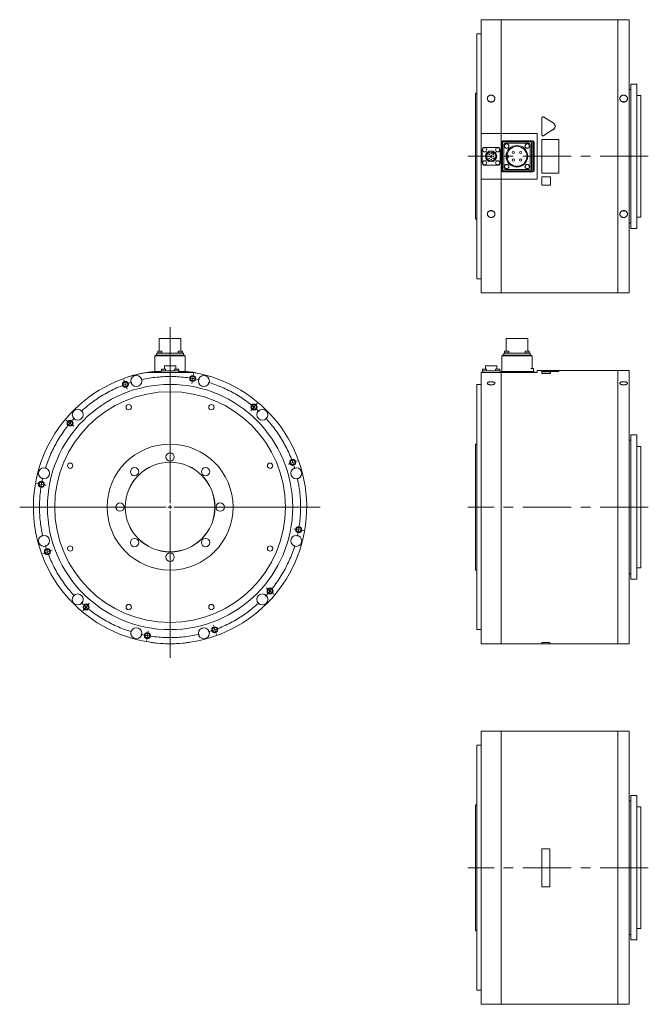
# Model space of a CAD drawing. Header units: millimetres. Extents: x 150 to 1959, y 73 to 1394.
# Tile 1 of 4: x 150 to 978, y 73 to 1370. Entities that reach past the tile are written whole.
import ezdxf

# ---------------------------------------------------------------- set-up
doc = ezdxf.new("R2010")
doc.units = ezdxf.units.MM
doc.header["$LTSCALE"] = 5
doc.linetypes.add('CENTERX2', pattern=[20.32, 12.7, -2.54, 2.54, -2.54])

# ---------------------------------------------------------------- blocks, each defined once
blk = doc.blocks.new('SW_CENTERMARKSYMBOL_3')
at = {"color": 6, "linetype": 'Continuous', "lineweight": 0}
for p, q in [((89.6, 12.7), (89.8, 14.2)), ((-1.7, 4.7), (-2.2, 6.1)), ((0, 0), (-0.9, 2.3)), ((0, 0), (0.9, -2.3)), ((87.8, 2.8), (87.6, 1.4)), ((88.7, 7.8), (88.3, 5.3)), ((88.7, 7.8), (89.1, 10.2)), ((1.7, -4.7), (2.2, -6.1)), ((172.6, -26), (173.6, -24.9)), ((166.2, -33.7), (165.2, -34.8)), ((169.4, -29.9), (167.8, -31.8)), ((169.4, -29.9), (171, -28)), ((-76.8, -47.9), (-77.9, -46.9)), ((-72.9, -51.1), (-74.8, -49.5)), ((-72.9, -51.1), (-71, -52.7)), ((-69.1, -54.3), (-68, -55.2)), ((220.5, -102.8), (218.1, -103.7)), ((220.5, -102.8), (222.8, -101.9)), ((225.2, -101.1), (226.6, -100.6)), ((215.8, -104.5), (214.3, -105)), ((-115.5, -130.9), (-117, -130.6)), ((-110.6, -131.8), (-113, -131.3)), ((-110.6, -131.8), (-108.1, -132.2)), ((-105.6, -132.6), (-104.2, -132.9)), ((223.3, -190.6), (221.8, -190.4)), ((228.2, -191.5), (225.8, -191.1)), ((228.2, -191.5), (230.7, -191.9)), ((233.1, -192.4), (234.6, -192.6)), ((-102.8, -220.5), (-105.1, -221.3)), ((-102.8, -220.5), (-100.5, -219.6)), ((-98.1, -218.7), (-96.7, -218.2)), ((-107.5, -222.2), (-108.9, -222.7)), ((186.8, -269), (185.6, -268)), ((190.6, -272.2), (188.7, -270.6)), ((190.6, -272.2), (192.5, -273.8)), ((194.4, -275.4), (195.6, -276.4)), ((-54.9, -297.2), (-55.9, -298.4)), ((-51.7, -293.4), (-53.3, -295.3)), ((-51.7, -293.4), (-50.1, -291.5)), ((-48.5, -289.6), (-47.6, -288.4)), ((115.9, -318.6), (115.4, -317.1)), ((117.7, -323.3), (116.8, -320.9)), ((117.7, -323.3), (118.5, -325.6)), ((28.1, -335.9), (27.8, -337.4)), ((29, -331), (28.5, -333.5)), ((29, -331), (29.4, -328.6)), ((29.8, -326.1), (30.1, -324.6)), ((119.4, -328), (119.9, -329.4))]:
    blk.add_line(p, q, dxfattribs=at)
for start, end in [(109.1672, 110), (80, 80.8328), (79.1672, 80), (110, 110.8328), (50, 50.8328), (49.1672, 50), (140, 140.8328), (139.1672, 140), (20, 20.8328), (19.1672, 20), (169.1672, 170), (170, 170.8328), (349.1672, 350), (350, 350.8328), (199.1672, 200), (200, 200.8328), (319.1672, 320), (320, 320.8328), (229.1672, 230), (230, 230.8328), (289.1672, 290), (290, 290.8328), (259.1672, 260), (260, 260.8328)]:
    blk.add_arc((58.8, -161.6), 172, start, end, dxfattribs=at)
at = {"color": 6, "linetype": 'CENTERX2', "lineweight": 0}
for start, end in [(81.6656, 108.3344), (51.6656, 78.3344), (111.6656, 138.3344), (21.6656, 48.3344), (141.6656, 168.3344), (351.6656, 18.3344), (171.6656, 198.3344), (321.6656, 348.3344), (201.6656, 228.3344), (291.6656, 318.3344), (231.6656, 258.3344), (261.6656, 288.3344)]:
    blk.add_arc((58.8, -161.6), 172, start, end, dxfattribs=at)
blk = doc.blocks.new('SW_CENTERMARKSYMBOL_4')
at = {"color": 6, "linetype": 'Continuous', "lineweight": 0}
for p, q in [((0, 5), (0, 237.2)), ((-5, 0), (-198.1, 0)), ((0, 0), (-2.5, 0)), ((0, 0), (0, 2.5)), ((0, 0), (0, -2.5)), ((0, 0), (2.5, 0)), ((5, 0), (197.7, 0)), ((0, -5), (0, -198.5))]:
    blk.add_line(p, q, dxfattribs=at)

msp = doc.modelspace()

# ---------------------------------------------------------------- linework, layer by layer
at = {"color": 7, "linetype": 'Continuous', "lineweight": 15}
for p, q in [((783.8, 1370.4), (757.8, 1370.4)), ((757.8, 1370.4), (757.8, 1220.3)), ((783.8, 1370.4), (783.8, 1220.3)), ((783.9, 1369.4), (783.8, 1369.4)), ((937.7, 1370.4), (783.9, 1370.4)), ((783.9, 1220.3), (783.9, 1370.4)), ((937.7, 1370.4), (937.7, 1010.4)), ((937.8, 1369.4), (937.7, 1369.4)), ((952.8, 1370.4), (937.8, 1370.4)), ((937.8, 1010.4), (937.8, 1370.4)), ((952.8, 1370.4), (952.8, 1010.4)), ((757.8, 1351.9), (751.8, 1351.9)), ((751.8, 1351.9), (751.8, 1028.9)), ((962.8, 1285.4), (954.8, 1285.4)), ((954.8, 1285.4), (954.8, 1095.4)), ((962.8, 1285.4), (962.8, 1095.4)), ((751.8, 1273.4), (750.3, 1273.4)), ((750.3, 1273.4), (750.3, 1107.4)), ((954.8, 1278.4), (952.8, 1278.4)), ((967.8, 1270.4), (962.8, 1270.4)), ((967.8, 1270.4), (967.8, 1110.4)), ((837.8, 1218.6), (837.8, 1241.2)), ((783.8, 1220.3), (757.8, 1220.3)), ((757.8, 1220.3), (757.8, 1160.5)), ((783.8, 1220.3), (783.8, 1160.5)), ((783.9, 1220.2), (783.8, 1220.2)), ((831.3, 1220.3), (783.9, 1220.3)), ((783.9, 1160.5), (783.9, 1220.3)), ((831.3, 1160.5), (831.3, 1220.3)), ((784.3, 1209), (784.3, 1171.8)), ((784.8, 1208.5), (784.8, 1172.3)), ((785.8, 1207.5), (785.8, 1173.3)), ((825.4, 1210.9), (786.2, 1210.9)), ((822.9, 1210.4), (786.7, 1210.4)), ((821.9, 1209.4), (787.7, 1209.4)), ((820.4, 1207.8), (789.3, 1207.8)), ((824.9, 1210.4), (822.9, 1210.4)), ((823.8, 1173.3), (823.8, 1207.5)), ((824.8, 1172.3), (824.8, 1208.5)), ((826.8, 1172.3), (826.8, 1208.5)), ((827.3, 1171.8), (827.3, 1209)), ((837.8, 1218.6), (837.8, 1218.6)), ((837.8, 1212.4), (859.8, 1212.4)), ((837.8, 1168.4), (837.8, 1212.4)), ((859.8, 1212.4), (859.8, 1168.4)), ((759.1, 1199.3), (759.1, 1181.5)), ((779.7, 1202.1), (761.9, 1202.1)), ((772.7, 1196.1), (772.4, 1195.5)), ((772.4, 1195.5), (774.4, 1194.3)), ((774.4, 1194.3), (774.8, 1194.9)), ((782.5, 1181.5), (782.5, 1199.3)), ((787.4, 1206), (787.4, 1174.8)), ((822.3, 1174.8), (822.3, 1206)), ((764.9, 1191.6), (765.6, 1191.6)), ((764.9, 1189.2), (765.6, 1189.2)), ((765.6, 1189.2), (765.6, 1191.6)), ((774.7, 1186.8), (775.9, 1188.8)), ((775.3, 1186.4), (774.7, 1186.8)), ((775.9, 1188.8), (776.5, 1188.5)), ((793.3, 1192.1), (791.7, 1192.1)), ((791.7, 1188.6), (793.3, 1188.6)), ((793.3, 1188.6), (793.3, 1192.1)), ((761.9, 1178.7), (779.7, 1178.7)), ((786.2, 1169.9), (825.4, 1169.9)), ((786.7, 1170.4), (822.9, 1170.4)), ((787.7, 1171.4), (821.9, 1171.4)), ((789.3, 1172.9), (820.4, 1172.9)), ((822.9, 1170.4), (824.9, 1170.4)), ((859.8, 1168.4), (837.8, 1168.4)), ((757.8, 1160.5), (783.8, 1160.5)), ((757.8, 1160.5), (757.8, 1010.4)), ((783.8, 1160.6), (783.9, 1160.6)), ((783.8, 1160.5), (783.8, 1010.4)), ((783.9, 1010.4), (783.9, 1160.5)), ((783.9, 1160.5), (831.3, 1160.5)), ((837.8, 1163.4), (848.8, 1163.4)), ((837.8, 1163.4), (848.8, 1163.4)), ((837.8, 1152.4), (837.8, 1163.4)), ((837.8, 1163.4), (837.8, 1163.4)), ((848.8, 1163.4), (848.8, 1152.4)), ((848.8, 1163.4), (848.8, 1163.4)), ((848.8, 1152.4), (837.8, 1152.4)), ((750.3, 1107.4), (751.8, 1107.4)), ((962.8, 1110.4), (967.8, 1110.4)), ((952.8, 1102.4), (954.8, 1102.4)), ((954.8, 1095.4), (962.8, 1095.4)), ((751.8, 1028.9), (757.8, 1028.9)), ((757.8, 1010.4), (783.8, 1010.4)), ((783.8, 1011.4), (783.9, 1011.4)), ((783.9, 1010.4), (937.7, 1010.4)), ((937.7, 1011.4), (937.8, 1011.4)), ((937.8, 1010.4), (952.8, 1010.4)), ((333.6, 950.3), (333.6, 933.6)), ((333.6, 950.3), (362.2, 950.3)), ((362.2, 933.6), (362.2, 950.3)), ((790.5, 950.3), (790.5, 933.6)), ((790.5, 950.3), (819.1, 950.3)), ((819.1, 933.6), (819.1, 950.3)), ((327.9, 906.8), (327.9, 927.5)), ((327.9, 927.5), (329.8, 927.5)), ((328.9, 927.5), (328.9, 928.5)), ((328.9, 928.5), (330.8, 928.5)), ((329.8, 927.5), (366, 927.5)), ((330.5, 928.5), (330.5, 931.2)), ((330.5, 931.2), (332.3, 931.2)), ((330.8, 928.5), (365, 928.5)), ((331.4, 931.6), (331.4, 931.2)), ((331.4, 931.6), (337.4, 931.6)), ((331.7, 933.6), (331.7, 931.6)), ((331.7, 933.6), (337.2, 933.6)), ((332.3, 931.2), (363.5, 931.2)), ((337.2, 931.6), (337.2, 933.6)), ((337.4, 931.2), (337.4, 931.6)), ((358.4, 931.6), (358.4, 931.2)), ((358.4, 931.6), (364.4, 931.6)), ((358.7, 933.6), (358.7, 931.6)), ((358.7, 933.6), (364.2, 933.6)), ((363.5, 931.2), (365.4, 931.2)), ((364.2, 931.6), (364.2, 933.6)), ((364.4, 931.2), (364.4, 931.6)), ((365, 928.5), (366.9, 928.5)), ((365.4, 931.2), (365.4, 928.5)), ((366, 927.5), (367.9, 927.5)), ((366.9, 928.5), (366.9, 927.5)), ((367.9, 927.5), (367.9, 906.8)), ((784.8, 906.8), (784.8, 927.5)), ((784.8, 927.5), (786.7, 927.5)), ((785.8, 927.5), (785.8, 928.5)), ((785.8, 928.5), (787.7, 928.5)), ((786.7, 927.5), (822.9, 927.5)), ((787.4, 928.5), (787.4, 931.2)), ((787.4, 931.2), (789.3, 931.2)), ((787.7, 928.5), (821.9, 928.5)), ((788.3, 931.6), (788.3, 931.2)), ((788.3, 931.6), (794.3, 931.6)), ((788.6, 933.6), (788.6, 931.6)), ((788.6, 933.6), (794.1, 933.6)), ((789.3, 931.2), (820.4, 931.2)), ((794.1, 931.6), (794.1, 933.6)), ((794.3, 931.2), (794.3, 931.6)), ((815.3, 931.6), (815.3, 931.2)), ((815.3, 931.6), (821.3, 931.6)), ((815.6, 933.6), (815.6, 931.6)), ((815.6, 933.6), (821.1, 933.6)), ((820.4, 931.2), (822.3, 931.2)), ((821.1, 931.6), (821.1, 933.6)), ((821.3, 931.2), (821.3, 931.6)), ((821.9, 928.5), (823.8, 928.5)), ((822.3, 931.2), (822.3, 928.5)), ((822.9, 927.5), (824.8, 927.5)), ((823.8, 928.5), (823.8, 927.5)), ((824.8, 927.5), (824.8, 910.8)), ((336.5, 909.8), (336.5, 907.8)), ((336.5, 909.8), (342, 909.8)), ((340.5, 914.3), (340.5, 909.8)), ((340.5, 914.3), (355.3, 914.3)), ((342, 907.8), (342, 909.8)), ((353.8, 909.8), (353.8, 907.8)), ((353.8, 909.8), (359.3, 909.8)), ((355.3, 909.8), (355.3, 914.3)), ((359.3, 907.8), (359.3, 909.8)), ((759.4, 909.8), (759.4, 907.8)), ((759.4, 909.8), (764.9, 909.8)), ((763.4, 914.3), (763.4, 909.8)), ((763.4, 914.3), (778.2, 914.3)), ((764.9, 907.8), (764.9, 909.8)), ((776.7, 909.8), (776.7, 907.8)), ((776.7, 909.8), (782.2, 909.8)), ((778.2, 909.8), (778.2, 914.3)), ((782.2, 907.8), (782.2, 909.8)), ((822.9, 910.8), (824.9, 910.8)), ((824.9, 910.8), (826.8, 910.8)), ((826.8, 910.8), (826.8, 906.8)), ((837.8, 908.3), (831.3, 908.3)), ((831.3, 905.8), (831.3, 908.3)), ((859.8, 908.4), (837.8, 908.4)), ((837.8, 907), (837.8, 908.4)), ((859.8, 908.4), (859.8, 907)), ((937.7, 908.3), (859.8, 908.3)), ((937.7, 908.3), (937.7, 548.3)), ((952.8, 908.3), (937.8, 908.3)), ((937.8, 728.3), (937.8, 908.3)), ((952.8, 908.3), (952.8, 548.3)), ((318, 905.8), (377.8, 905.8)), ((327.9, 907.3), (325.9, 907)), ((325.9, 906.9), (325.9, 907)), ((327.4, 905.8), (327.4, 906.8)), ((327.4, 906.8), (329.3, 906.8)), ((329.3, 906.8), (336.2, 906.8)), ((336.2, 905.8), (336.2, 907.8)), ((336.2, 907.8), (339, 907.8)), ((339, 907.8), (356.8, 907.8)), ((356.8, 907.8), (359.6, 907.8)), ((359.6, 907.8), (359.6, 905.8)), ((359.6, 906.8), (366.5, 906.8)), ((366.5, 906.8), (368.4, 906.8)), ((369.9, 907), (367.9, 907.3)), ((368.4, 906.8), (368.4, 905.8)), ((369.9, 906.9), (369.9, 907)), ((374.9, 906.2), (374.9, 906.3)), ((385.9, 904.2), (385.9, 904.3)), ((757.8, 905.8), (757.8, 548.3)), ((757.8, 905.8), (783.8, 905.8)), ((759.1, 905.8), (759.1, 907.8)), ((759.1, 907.8), (761.9, 907.8)), ((761.9, 907.8), (779.7, 907.8)), ((779.7, 907.8), (782.5, 907.8)), ((782.5, 907.8), (782.5, 905.8)), ((783.8, 905.8), (783.8, 548.3)), ((783.8, 904.8), (783.9, 904.8)), ((783.9, 905.8), (831.3, 905.8)), ((783.9, 548.3), (783.9, 905.8)), ((784.3, 905.8), (784.3, 906.8)), ((784.3, 906.8), (786.2, 906.8)), ((786.2, 906.8), (825.4, 906.8)), ((825.4, 906.8), (827.3, 906.8)), ((827.3, 906.8), (827.3, 905.8)), ((837.8, 906.9), (837.8, 907)), ((859.8, 907), (837.8, 907)), ((859.8, 906.9), (837.8, 906.9)), ((837.8, 906.3), (848.8, 906.3)), ((837.8, 904.3), (837.8, 906.3)), ((837.8, 904.2), (837.8, 904.3)), ((848.8, 904.3), (837.8, 904.3)), ((848.8, 904.2), (837.8, 904.2)), ((848.8, 906.3), (848.8, 904.3)), ((848.8, 904.2), (848.8, 904.3)), ((859.8, 906.9), (859.8, 907)), ((937.8, 907.3), (937.7, 907.3)), ((757.8, 889.8), (751.8, 889.8)), ((751.8, 889.8), (751.8, 566.8)), ((962.8, 823.3), (954.8, 823.3)), ((954.8, 823.3), (954.8, 633.3)), ((962.8, 823.3), (962.8, 633.3)), ((751.8, 811.3), (750.3, 811.3)), ((750.3, 811.3), (750.3, 645.3)), ((954.8, 816.3), (952.8, 816.3)), ((967.8, 808.3), (962.8, 808.3)), ((967.8, 808.3), (967.8, 648.3)), ((937.8, 548.3), (937.8, 728.3)), ((750.3, 645.3), (751.8, 645.3)), ((952.8, 640.3), (954.8, 640.3)), ((962.8, 648.3), (967.8, 648.3)), ((954.8, 633.3), (962.8, 633.3)), ((751.8, 566.8), (757.8, 566.8)), ((322.9, 550), (322.9, 549.9)), ((372.9, 550), (372.9, 549.9)), ((757.8, 548.3), (783.8, 548.3)), ((783.8, 549.3), (783.9, 549.3)), ((783.9, 548.3), (837.8, 548.3)), ((848.3, 550), (837.8, 550)), ((837.8, 550), (837.8, 549.9)), ((837.8, 549.9), (837.8, 548.2)), ((848.3, 549.9), (837.8, 549.9)), ((837.8, 548.2), (848.3, 548.2)), ((848.3, 550), (848.3, 549.9)), ((848.3, 548.2), (848.3, 549.9)), ((848.3, 548.3), (937.7, 548.3)), ((937.7, 549.3), (937.8, 549.3)), ((937.8, 548.3), (952.8, 548.3)), ((783.8, 433.2), (757.8, 433.2)), ((757.8, 433.2), (757.8, 73.2)), ((783.8, 433.2), (783.8, 73.2)), ((783.9, 432.2), (783.8, 432.2)), ((937.7, 433.2), (783.9, 433.2)), ((783.9, 73.2), (783.9, 433.2)), ((937.7, 433.2), (937.7, 73.2)), ((937.8, 432.2), (937.7, 432.2)), ((952.8, 433.2), (937.8, 433.2)), ((937.8, 73.2), (937.8, 433.2)), ((952.8, 433.2), (952.8, 73.2)), ((757.8, 414.7), (751.8, 414.7)), ((751.8, 414.7), (751.8, 91.7)), ((954.8, 341.2), (952.8, 341.2)), ((962.8, 348.2), (954.8, 348.2)), ((954.8, 348.2), (954.8, 158.2)), ((962.8, 348.2), (962.8, 158.2)), ((751.8, 336.2), (750.3, 336.2)), ((750.3, 336.2), (750.3, 170.2)), ((967.8, 333.2), (962.8, 333.2)), ((967.8, 333.2), (967.8, 173.2)), ((848.3, 278.2), (837.8, 278.2)), ((837.8, 278.2), (837.8, 228.2)), ((848.3, 228.2), (848.3, 278.2)), ((837.8, 228.2), (848.3, 228.2)), ((750.3, 170.2), (751.8, 170.2)), ((962.8, 173.2), (967.8, 173.2)), ((952.8, 165.2), (954.8, 165.2)), ((954.8, 158.2), (962.8, 158.2)), ((751.8, 91.7), (757.8, 91.7)), ((757.8, 73.2), (783.8, 73.2)), ((783.8, 74.2), (783.9, 74.2)), ((783.9, 73.2), (937.7, 73.2)), ((937.7, 74.2), (937.8, 74.2)), ((937.8, 73.2), (952.8, 73.2))]:
    msp.add_line(p, q, dxfattribs=at)
at = {"color": 6, "linetype": 'CENTERX2', "lineweight": 0}
for p, q in [((977.8, 1190.4), (740.3, 1190.4)), ((977.8, 728.3), (740.3, 728.3)), ((977.8, 253.2), (740.3, 253.2))]:
    msp.add_line(p, q, dxfattribs=at)
at = {"color": 7, "linetype": 'Continuous', "lineweight": 15, "flags": 128}
for points in [[(839.7, 1242.2), (846.1, 1238.3), (852.6, 1234.3)], [(852.6, 1225.6), (846.1, 1221.6), (839.7, 1217.6)], [(852.6, 1225.5), (846.1, 1221.6), (839.7, 1217.6)], [(769.1, 1118.5), (769.5, 1118.4), (770.8, 1118.2)], [(770.8, 1118.2), (772.2, 1118.4), (772.5, 1118.5)], [(943.6, 1118.5), (944, 1118.4), (945.3, 1118.2)], [(945.3, 1118.2), (946.7, 1118.4), (947, 1118.5)], [(327.9, 907.2), (325.4, 906.9), (318, 905.8)], [(377.8, 905.8), (370.4, 906.9), (367.9, 907.2)]]:
    msp.add_lwpolyline(points, dxfattribs=at)
at = {"color": 7, "linetype": 'Continuous', "lineweight": 15}
for centre, radius in [((791.3, 1203.9), 3), ((791.3, 1203.9), 2.75), ((818.3, 1203.9), 3), ((818.3, 1203.9), 2.75), ((762.2, 1199), 2.75), ((770.8, 1190.4), 7.4), ((770.8, 1190.4), 6), ((768.2, 1193.1), 0.375), ((770.8, 1194.4), 0.375), ((773.5, 1193.1), 0.375), ((779.5, 1199), 2.75), ((804.8, 1190.4), 14.3), ((804.8, 1190.4), 13.2), ((799.9, 1195.4), 1.5), ((809.7, 1195.4), 1.5), ((762.2, 1181.8), 2.75), ((768.2, 1190.4), 0.375), ((768.2, 1187.7), 0.375), ((770.8, 1191.7), 0.375), ((770.8, 1189.1), 0.375), ((770.8, 1186.4), 0.375), ((773.5, 1190.4), 0.375), ((773.5, 1187.7), 0.375), ((779.5, 1181.8), 2.75), ((799.9, 1185.4), 1.5), ((809.7, 1185.4), 1.5), ((791.3, 1176.9), 3), ((791.3, 1176.9), 2.75), ((818.3, 1176.9), 3), ((818.3, 1176.9), 2.75), ((303.4, 894.4), 7.25), ((392.4, 894.4), 7.25), ((347.9, 728.3), 161.5), ((347.9, 728.3), 152), ((226.3, 849.9), 7.25), ((293.4, 859.9), 3.5), ((402.4, 859.9), 3.5), ((469.5, 849.9), 7.25), ((347.9, 728.3), 83), ((347.9, 794.3), 5.5), ((181.8, 772.8), 7.25), ((216.3, 782.8), 3.5), ((347.9, 728.3), 59.1), ((347.9, 728.3), 59), ((301.2, 774.9), 5.5), ((394.6, 774.9), 5.5), ((479.6, 782.8), 3.5), ((514.1, 772.8), 7.25), ((281.9, 728.3), 5.5), ((413.9, 728.3), 5.5), ((181.8, 683.8), 7.25), ((514.1, 683.8), 7.25), ((216.3, 673.7), 3.5), ((301.2, 681.6), 5.5), ((394.6, 681.6), 5.5), ((479.6, 673.7), 3.5), ((347.9, 662.3), 5.5), ((226.3, 606.6), 7.25), ((469.5, 606.6), 7.25), ((293.4, 596.6), 3.5), ((402.4, 596.6), 3.5), ((303.4, 562.1), 7.25), ((392.4, 562.1), 7.25)]:
    msp.add_circle(centre, radius, dxfattribs=at)
at = {"color": 6, "linetype": 'Continuous', "lineweight": 15}
for centre in [(377.8, 897.7), (289.1, 889.9), (458.5, 860), (216.2, 838.8), (509.5, 787.1), (178.5, 758.1), (517.3, 698.4), (186.3, 669.4), (479.7, 617.7), (237.4, 596.5), (318, 558.9), (406.7, 566.6)]:
    msp.add_circle(centre, 4, dxfattribs=at)
for centre in [(377.8, 897.7), (289.1, 889.9), (458.5, 860), (216.2, 838.8), (509.5, 787.1), (178.5, 758.1), (517.3, 698.4), (186.3, 669.4), (479.7, 617.7), (237.4, 596.5), (318, 558.9), (406.7, 566.6)]:
    msp.add_circle(centre, 3.33)
at = {"color": 7, "linetype": 'Continuous', "lineweight": 15}
for centre, radius, start, end in [((770.8, 1257.1), 5.48, 71.624, 108.4768), ((945.3, 1257.1), 5.48, 71.6241, 108.4767), ((786.2, 1209), 1.88, 90, 180), ((786.7, 1208.5), 1.88, 90, 180), ((787.7, 1207.5), 1.88, 90, 180), ((789.3, 1206), 1.88, 90, 180), ((820.4, 1206), 1.88, 0, 90), ((821.9, 1207.5), 1.88, 0, 90), ((822.9, 1208.5), 1.88, 0, 90), ((824.9, 1208.5), 1.88, 0, 90), ((825.4, 1209), 1.88, 0, 90), ((761.9, 1199.3), 2.8, 90, 180), ((779.7, 1199.3), 2.8, 0, 90), ((761.9, 1181.5), 2.8, 180, 270), ((779.7, 1181.5), 2.8, 270, 0), ((786.2, 1171.8), 1.88, 180, 270), ((786.7, 1172.3), 1.88, 180, 270), ((787.7, 1173.3), 1.88, 180, 270), ((789.3, 1174.8), 1.88, 180, 270), ((820.4, 1174.8), 1.88, 270, 0), ((821.9, 1173.3), 1.88, 270, 0), ((822.9, 1172.3), 1.88, 270, 0), ((824.9, 1172.3), 1.88, 270, 0), ((825.4, 1171.8), 1.88, 270, 0), ((347.9, 728.3), 180, 99.5604, 80.4396), ((347.9, 728.3), 180.1, 99.0135, 106.3929), ((347.9, 728.3), 180.1, 77.8125, 81.3731), ((347.9, 728.3), 180.1, 262.0164, 277.9836)]:
    msp.add_arc(centre, radius, start, end, dxfattribs=at)
for points, knots in [([(770.8, 1261.9), (770.5, 1261.9), (770.2, 1261.9), (769.7, 1262), (769.5, 1262.1), (769.2, 1262.1), (769.1, 1262.2), (768.6, 1262.4), (768.3, 1262.5), (767.8, 1262.8), (767.5, 1263), (767.1, 1263.5), (766.9, 1263.7), (766.5, 1264.2), (766.3, 1264.4), (766.1, 1265), (766, 1265.3), (765.9, 1265.9), (765.8, 1266.2), (765.8, 1266.8), (765.9, 1267.1), (766, 1267.6), (766.1, 1267.9), (766.3, 1268.5), (766.5, 1268.7), (766.8, 1269.2), (767.1, 1269.4), (767.5, 1269.9), (767.8, 1270), (768.2, 1270.3), (768.3, 1270.4), (768.6, 1270.5), (768.8, 1270.6), (769.2, 1270.7), (769.5, 1270.8), (770.2, 1270.9), (770.5, 1271), (771.1, 1271), (771.5, 1270.9), (772.1, 1270.8), (772.4, 1270.7), (773, 1270.5), (773.3, 1270.4), (773.9, 1270), (774.1, 1269.9), (774.6, 1269.4), (774.8, 1269.2), (775.2, 1268.7), (775.3, 1268.5), (775.6, 1267.9), (775.7, 1267.6), (775.8, 1267.1), (775.8, 1266.8), (775.8, 1266.2), (775.8, 1265.9), (775.7, 1265.4), (775.7, 1265.3), (775.6, 1265), (775.5, 1264.9), (775.3, 1264.4), (775.2, 1264.2), (774.8, 1263.7), (774.6, 1263.5), (774.1, 1263), (773.9, 1262.8), (773.5, 1262.6), (773.3, 1262.5), (773, 1262.4), (772.9, 1262.3), (772.4, 1262.1), (772.1, 1262), (771.5, 1261.9), (771.2, 1261.9), (770.8, 1261.9)], [0, 0, 0, 0, 0.03125, 0.03125, 0.046875, 0.046875, 0.0625, 0.0625, 0.09375, 0.09375, 0.125, 0.125, 0.15625, 0.15625, 0.1875, 0.1875, 0.21875, 0.21875, 0.25, 0.25, 0.28125, 0.28125, 0.3125, 0.3125, 0.34375, 0.34375, 0.375, 0.375, 0.40625, 0.40625, 0.421875, 0.421875, 0.4375, 0.4375, 0.46875, 0.46875, 0.5, 0.5, 0.53125, 0.53125, 0.5625, 0.5625, 0.59375, 0.59375, 0.625, 0.625, 0.65625, 0.65625, 0.6875, 0.6875, 0.71875, 0.71875, 0.75, 0.75, 0.78125, 0.78125, 0.796875, 0.796875, 0.8125, 0.8125, 0.84375, 0.84375, 0.875, 0.875, 0.90625, 0.90625, 0.921875, 0.921875, 0.9375, 0.9375, 0.96875, 0.96875, 1, 1, 1, 1]), ([(945.3, 1261.9), (945, 1261.9), (944.7, 1261.9), (944.2, 1262), (944, 1262.1), (943.7, 1262.1), (943.6, 1262.2), (943.1, 1262.4), (942.8, 1262.5), (942.3, 1262.8), (942, 1263), (941.6, 1263.5), (941.4, 1263.7), (941, 1264.2), (940.8, 1264.4), (940.6, 1265), (940.5, 1265.3), (940.4, 1265.9), (940.3, 1266.2), (940.3, 1266.8), (940.4, 1267.1), (940.5, 1267.6), (940.6, 1267.9), (940.8, 1268.5), (941, 1268.7), (941.3, 1269.2), (941.6, 1269.4), (942, 1269.9), (942.3, 1270), (942.7, 1270.3), (942.8, 1270.4), (943.1, 1270.5), (943.3, 1270.6), (943.7, 1270.7), (944, 1270.8), (944.7, 1270.9), (945, 1271), (945.6, 1271), (946, 1270.9), (946.6, 1270.8), (946.9, 1270.7), (947.5, 1270.5), (947.8, 1270.4), (948.4, 1270), (948.6, 1269.9), (949.1, 1269.4), (949.3, 1269.2), (949.7, 1268.7), (949.8, 1268.5), (950.1, 1267.9), (950.2, 1267.6), (950.3, 1267.1), (950.3, 1266.8), (950.3, 1266.2), (950.3, 1265.9), (950.2, 1265.4), (950.2, 1265.3), (950.1, 1265), (950, 1264.9), (949.8, 1264.4), (949.7, 1264.2), (949.3, 1263.7), (949.1, 1263.5), (948.6, 1263), (948.4, 1262.8), (948, 1262.6), (947.8, 1262.5), (947.5, 1262.4), (947.4, 1262.3), (946.9, 1262.1), (946.6, 1262), (946, 1261.9), (945.7, 1261.9), (945.3, 1261.9)], [0, 0, 0, 0, 0.03125, 0.03125, 0.046875, 0.046875, 0.0625, 0.0625, 0.09375, 0.09375, 0.125, 0.125, 0.15625, 0.15625, 0.1875, 0.1875, 0.21875, 0.21875, 0.25, 0.25, 0.28125, 0.28125, 0.3125, 0.3125, 0.34375, 0.34375, 0.375, 0.375, 0.40625, 0.40625, 0.421875, 0.421875, 0.4375, 0.4375, 0.46875, 0.46875, 0.5, 0.5, 0.53125, 0.53125, 0.5625, 0.5625, 0.59375, 0.59375, 0.625, 0.625, 0.65625, 0.65625, 0.6875, 0.6875, 0.71875, 0.71875, 0.75, 0.75, 0.78125, 0.78125, 0.796875, 0.796875, 0.8125, 0.8125, 0.84375, 0.84375, 0.875, 0.875, 0.90625, 0.90625, 0.921875, 0.921875, 0.9375, 0.9375, 0.96875, 0.96875, 1, 1, 1, 1]), ([(837.8, 1241.2), (837.8, 1241.3), (837.8, 1241.4), (837.9, 1241.6), (837.9, 1241.7), (838, 1241.9), (838.1, 1242), (838.2, 1242.1), (838.2, 1242.1), (838.3, 1242.2), (838.4, 1242.2), (838.5, 1242.3), (838.6, 1242.4), (838.8, 1242.4), (838.9, 1242.4), (839.3, 1242.4), (839.5, 1242.4), (839.7, 1242.2)], [0, 0, 0, 0, 0.125, 0.125, 0.25, 0.25, 0.375, 0.375, 0.4375, 0.4375, 0.5, 0.5, 0.625, 0.625, 0.75, 0.75, 1, 1, 1, 1]), ([(852.6, 1234.3), (852.8, 1234.1), (853, 1234), (853.3, 1233.7), (853.5, 1233.6), (853.8, 1233.3), (853.9, 1233.1), (854.2, 1232.8), (854.3, 1232.6), (854.5, 1232.2), (854.6, 1232), (854.7, 1231.6), (854.8, 1231.4), (855, 1230.8), (855, 1230.4), (855, 1229.7), (855, 1229.5), (855, 1229.2), (855, 1229.1), (854.9, 1228.9), (854.9, 1228.7), (854.8, 1228.4), (854.7, 1228.2), (854.6, 1227.8), (854.5, 1227.6), (854.3, 1227.2), (854.2, 1227.1), (853.9, 1226.7), (853.8, 1226.5), (853.3, 1226.1), (853, 1225.8), (852.6, 1225.6)], [0, 0, 0, 0, 0.0625, 0.0625, 0.125, 0.125, 0.1875, 0.1875, 0.25, 0.25, 0.3125, 0.3125, 0.375, 0.375, 0.5, 0.5, 0.5625, 0.5625, 0.59375, 0.59375, 0.625, 0.625, 0.6875, 0.6875, 0.75, 0.75, 0.8125, 0.8125, 0.875, 0.875, 1, 1, 1, 1]), ([(855, 1229.9), (855, 1229.8), (855, 1229.7), (855, 1229.5), (855, 1229.3), (855, 1229), (854.9, 1228.8), (854.8, 1228.5), (854.7, 1228), (854.4, 1227.4), (854, 1226.9), (853.7, 1226.4), (853.3, 1226.1), (853, 1225.8), (852.7, 1225.6), (852.6, 1225.5)], [0, 0, 0, 0, 0.041785, 0.083409, 0.124944, 0.16646, 0.208028, 0.249719, 0.374967, 0.499932, 0.625153, 0.750059, 0.833588, 0.916694, 1, 1, 1, 1]), ([(839.7, 1217.6), (839.6, 1217.6), (839.6, 1217.5), (839.5, 1217.5), (839.3, 1217.4), (839.2, 1217.4), (839, 1217.4), (838.7, 1217.4), (838.4, 1217.5), (838.2, 1217.7), (838, 1217.9), (837.9, 1218.1), (837.9, 1218.3), (837.8, 1218.4), (837.8, 1218.5), (837.8, 1218.6)], [0, 0, 0, 0, 0.041732, 0.083284, 0.12499, 0.187518, 0.250129, 0.375063, 0.499925, 0.624521, 0.749263, 0.811808, 0.874497, 0.937211, 1, 1, 1, 1]), ([(839.7, 1217.6), (839.5, 1217.5), (839.3, 1217.4), (838.9, 1217.4), (838.8, 1217.4), (838.6, 1217.5), (838.5, 1217.5), (838.2, 1217.7), (838.1, 1217.8), (837.9, 1218.2), (837.8, 1218.4), (837.8, 1218.6)], [0, 0, 0, 0, 0.25, 0.25, 0.375, 0.375, 0.5, 0.5, 0.75, 0.75, 1, 1, 1, 1]), ([(770.8, 1109.8), (770.5, 1109.8), (770.2, 1109.8), (769.7, 1109.9), (769.5, 1110), (769.2, 1110.1), (769.1, 1110.1), (768.6, 1110.3), (768.3, 1110.4), (767.8, 1110.7), (767.5, 1110.9), (767.1, 1111.3), (766.9, 1111.6), (766.5, 1112.1), (766.3, 1112.3), (766.1, 1112.9), (766, 1113.1), (765.9, 1113.7), (765.8, 1114), (765.8, 1114.6), (765.9, 1114.9), (766, 1115.5), (766.1, 1115.8), (766.3, 1116.3), (766.5, 1116.6), (766.8, 1117.1), (767.1, 1117.3), (767.5, 1117.7), (767.8, 1117.9), (768.2, 1118.2), (768.3, 1118.3), (768.6, 1118.4), (768.8, 1118.5), (769.2, 1118.6), (769.5, 1118.7), (770.2, 1118.8), (770.5, 1118.9), (771.1, 1118.9), (771.5, 1118.9), (772.1, 1118.7), (772.4, 1118.6), (773, 1118.4), (773.3, 1118.3), (773.9, 1117.9), (774.1, 1117.8), (774.6, 1117.3), (774.8, 1117.1), (775.2, 1116.6), (775.3, 1116.3), (775.6, 1115.8), (775.7, 1115.5), (775.8, 1114.9), (775.8, 1114.6), (775.8, 1114), (775.8, 1113.7), (775.7, 1113.3), (775.7, 1113.2), (775.6, 1112.9), (775.5, 1112.7), (775.3, 1112.3), (775.2, 1112.1), (774.8, 1111.6), (774.6, 1111.3), (774.1, 1110.9), (773.9, 1110.7), (773.5, 1110.5), (773.3, 1110.4), (773, 1110.3), (772.9, 1110.2), (772.4, 1110), (772.1, 1110), (771.5, 1109.8), (771.2, 1109.8), (770.8, 1109.8)], [0, 0, 0, 0, 0.03125, 0.03125, 0.046875, 0.046875, 0.0625, 0.0625, 0.09375, 0.09375, 0.125, 0.125, 0.15625, 0.15625, 0.1875, 0.1875, 0.21875, 0.21875, 0.25, 0.25, 0.28125, 0.28125, 0.3125, 0.3125, 0.34375, 0.34375, 0.375, 0.375, 0.40625, 0.40625, 0.421875, 0.421875, 0.4375, 0.4375, 0.46875, 0.46875, 0.5, 0.5, 0.53125, 0.53125, 0.5625, 0.5625, 0.59375, 0.59375, 0.625, 0.625, 0.65625, 0.65625, 0.6875, 0.6875, 0.71875, 0.71875, 0.75, 0.75, 0.78125, 0.78125, 0.796875, 0.796875, 0.8125, 0.8125, 0.84375, 0.84375, 0.875, 0.875, 0.90625, 0.90625, 0.921875, 0.921875, 0.9375, 0.9375, 0.96875, 0.96875, 1, 1, 1, 1]), ([(945.3, 1109.8), (945, 1109.8), (944.7, 1109.8), (944.2, 1109.9), (944, 1110), (943.7, 1110.1), (943.6, 1110.1), (943.1, 1110.3), (942.8, 1110.4), (942.3, 1110.7), (942, 1110.9), (941.6, 1111.3), (941.4, 1111.6), (941, 1112.1), (940.8, 1112.3), (940.6, 1112.9), (940.5, 1113.1), (940.4, 1113.7), (940.3, 1114), (940.3, 1114.6), (940.4, 1114.9), (940.5, 1115.5), (940.6, 1115.8), (940.8, 1116.3), (941, 1116.6), (941.3, 1117.1), (941.6, 1117.3), (942, 1117.7), (942.3, 1117.9), (942.7, 1118.2), (942.8, 1118.3), (943.1, 1118.4), (943.3, 1118.5), (943.7, 1118.6), (944, 1118.7), (944.7, 1118.8), (945, 1118.9), (945.6, 1118.9), (946, 1118.9), (946.6, 1118.7), (946.9, 1118.6), (947.5, 1118.4), (947.8, 1118.3), (948.4, 1117.9), (948.6, 1117.8), (949.1, 1117.3), (949.3, 1117.1), (949.7, 1116.6), (949.8, 1116.3), (950.1, 1115.8), (950.2, 1115.5), (950.3, 1114.9), (950.3, 1114.6), (950.3, 1114), (950.3, 1113.7), (950.2, 1113.3), (950.2, 1113.2), (950.1, 1112.9), (950, 1112.7), (949.8, 1112.3), (949.7, 1112.1), (949.3, 1111.6), (949.1, 1111.3), (948.6, 1110.9), (948.4, 1110.7), (948, 1110.5), (947.8, 1110.4), (947.5, 1110.3), (947.4, 1110.2), (946.9, 1110), (946.6, 1110), (946, 1109.8), (945.7, 1109.8), (945.3, 1109.8)], [0, 0, 0, 0, 0.03125, 0.03125, 0.046875, 0.046875, 0.0625, 0.0625, 0.09375, 0.09375, 0.125, 0.125, 0.15625, 0.15625, 0.1875, 0.1875, 0.21875, 0.21875, 0.25, 0.25, 0.28125, 0.28125, 0.3125, 0.3125, 0.34375, 0.34375, 0.375, 0.375, 0.40625, 0.40625, 0.421875, 0.421875, 0.4375, 0.4375, 0.46875, 0.46875, 0.5, 0.5, 0.53125, 0.53125, 0.5625, 0.5625, 0.59375, 0.59375, 0.625, 0.625, 0.65625, 0.65625, 0.6875, 0.6875, 0.71875, 0.71875, 0.75, 0.75, 0.78125, 0.78125, 0.796875, 0.796875, 0.8125, 0.8125, 0.84375, 0.84375, 0.875, 0.875, 0.90625, 0.90625, 0.921875, 0.921875, 0.9375, 0.9375, 0.96875, 0.96875, 1, 1, 1, 1]), ([(297.1, 901), (297, 901), (296.8, 901), (296.5, 900.9), (296.2, 900.8), (296, 900.7), (295.9, 900.7), (295.9, 900.7), (295.9, 900.7)], [0, 0, 0, 0, 0.184857, 0.37011, 0.555276, 0.739887, 0.924596, 1, 1, 1, 1]), ([(320.9, 906.3), (320.9, 906.3), (320.9, 906.3), (320.8, 906.3), (320.6, 906.3), (320.3, 906.2), (320, 906.2), (319.8, 906.2), (319.7, 906.1)], [0, 0, 0, 0, 0.069991, 0.255921, 0.441555, 0.627278, 0.813337, 1, 1, 1, 1]), ([(770.8, 889.2), (770.5, 889.2), (770.2, 889.2), (769.7, 889.3), (769.5, 889.3), (769.2, 889.3), (769.1, 889.4), (768.6, 889.5), (768.3, 889.5), (767.8, 889.7), (767.5, 889.8), (767.1, 890), (766.9, 890.1), (766.5, 890.3), (766.3, 890.5), (766.1, 890.7), (766, 890.8), (765.9, 891.1), (765.8, 891.3), (765.8, 891.5), (765.9, 891.7), (766, 891.9), (766.1, 892.1), (766.3, 892.3), (766.5, 892.4), (766.8, 892.7), (767.1, 892.8), (767.5, 893), (767.8, 893), (768.2, 893.2), (768.3, 893.2), (768.6, 893.2), (768.8, 893.3), (769.2, 893.4), (769.5, 893.4), (770.2, 893.4), (770.5, 893.5), (771.1, 893.5), (771.5, 893.4), (772.1, 893.4), (772.4, 893.4), (773, 893.3), (773.3, 893.2), (773.9, 893), (774.1, 893), (774.6, 892.8), (774.8, 892.7), (775.2, 892.4), (775.3, 892.3), (775.6, 892.1), (775.7, 891.9), (775.8, 891.7), (775.8, 891.5), (775.8, 891.3), (775.8, 891.1), (775.7, 890.9), (775.7, 890.9), (775.6, 890.7), (775.5, 890.7), (775.3, 890.5), (775.2, 890.3), (774.8, 890.1), (774.6, 890), (774.1, 889.8), (773.9, 889.7), (773.5, 889.6), (773.3, 889.5), (773, 889.5), (772.9, 889.4), (772.4, 889.3), (772.1, 889.3), (771.5, 889.2), (771.2, 889.2), (770.8, 889.2)], [0, 0, 0, 0, 0.03125, 0.03125, 0.046875, 0.046875, 0.0625, 0.0625, 0.09375, 0.09375, 0.125, 0.125, 0.15625, 0.15625, 0.1875, 0.1875, 0.21875, 0.21875, 0.25, 0.25, 0.28125, 0.28125, 0.3125, 0.3125, 0.34375, 0.34375, 0.375, 0.375, 0.40625, 0.40625, 0.421875, 0.421875, 0.4375, 0.4375, 0.46875, 0.46875, 0.5, 0.5, 0.53125, 0.53125, 0.5625, 0.5625, 0.59375, 0.59375, 0.625, 0.625, 0.65625, 0.65625, 0.6875, 0.6875, 0.71875, 0.71875, 0.75, 0.75, 0.78125, 0.78125, 0.796875, 0.796875, 0.8125, 0.8125, 0.84375, 0.84375, 0.875, 0.875, 0.90625, 0.90625, 0.921875, 0.921875, 0.9375, 0.9375, 0.96875, 0.96875, 1, 1, 1, 1]), ([(945.3, 889.2), (945, 889.2), (944.7, 889.2), (944.2, 889.3), (944, 889.3), (943.7, 889.3), (943.6, 889.4), (943.1, 889.5), (942.8, 889.5), (942.3, 889.7), (942, 889.8), (941.6, 890), (941.4, 890.1), (941, 890.3), (940.8, 890.5), (940.6, 890.7), (940.5, 890.8), (940.4, 891.1), (940.3, 891.3), (940.3, 891.5), (940.4, 891.7), (940.5, 891.9), (940.6, 892.1), (940.8, 892.3), (941, 892.4), (941.3, 892.7), (941.6, 892.8), (942, 893), (942.3, 893), (942.7, 893.2), (942.8, 893.2), (943.1, 893.2), (943.3, 893.3), (943.7, 893.4), (944, 893.4), (944.7, 893.4), (945, 893.5), (945.6, 893.5), (946, 893.4), (946.6, 893.4), (946.9, 893.4), (947.5, 893.3), (947.8, 893.2), (948.4, 893), (948.6, 893), (949.1, 892.8), (949.3, 892.7), (949.7, 892.4), (949.8, 892.3), (950.1, 892.1), (950.2, 891.9), (950.3, 891.7), (950.3, 891.5), (950.3, 891.3), (950.3, 891.1), (950.2, 890.9), (950.2, 890.9), (950.1, 890.7), (950, 890.7), (949.8, 890.5), (949.7, 890.3), (949.3, 890.1), (949.1, 890), (948.6, 889.8), (948.4, 889.7), (948, 889.6), (947.8, 889.5), (947.5, 889.5), (947.4, 889.4), (946.9, 889.3), (946.6, 889.3), (946, 889.2), (945.7, 889.2), (945.3, 889.2)], [0, 0, 0, 0, 0.03125, 0.03125, 0.046875, 0.046875, 0.0625, 0.0625, 0.09375, 0.09375, 0.125, 0.125, 0.15625, 0.15625, 0.1875, 0.1875, 0.21875, 0.21875, 0.25, 0.25, 0.28125, 0.28125, 0.3125, 0.3125, 0.34375, 0.34375, 0.375, 0.375, 0.40625, 0.40625, 0.421875, 0.421875, 0.4375, 0.4375, 0.46875, 0.46875, 0.5, 0.5, 0.53125, 0.53125, 0.5625, 0.5625, 0.59375, 0.59375, 0.625, 0.625, 0.65625, 0.65625, 0.6875, 0.6875, 0.71875, 0.71875, 0.75, 0.75, 0.78125, 0.78125, 0.796875, 0.796875, 0.8125, 0.8125, 0.84375, 0.84375, 0.875, 0.875, 0.90625, 0.90625, 0.921875, 0.921875, 0.9375, 0.9375, 0.96875, 0.96875, 1, 1, 1, 1])]:
    msp.add_open_spline(points, degree=3, knots=knots, dxfattribs=at)

# ---------------------------------------------------------------- block references
at = {"color": 7, "linetype": 'Continuous', "lineweight": 0}
for name, p in [('SW_CENTERMARKSYMBOL_4', (347.9, 728.3)), ('SW_CENTERMARKSYMBOL_3', (289.1, 889.9))]:
    msp.add_blockref(name, p, dxfattribs=at)

doc.saveas('drawing.dxf')
